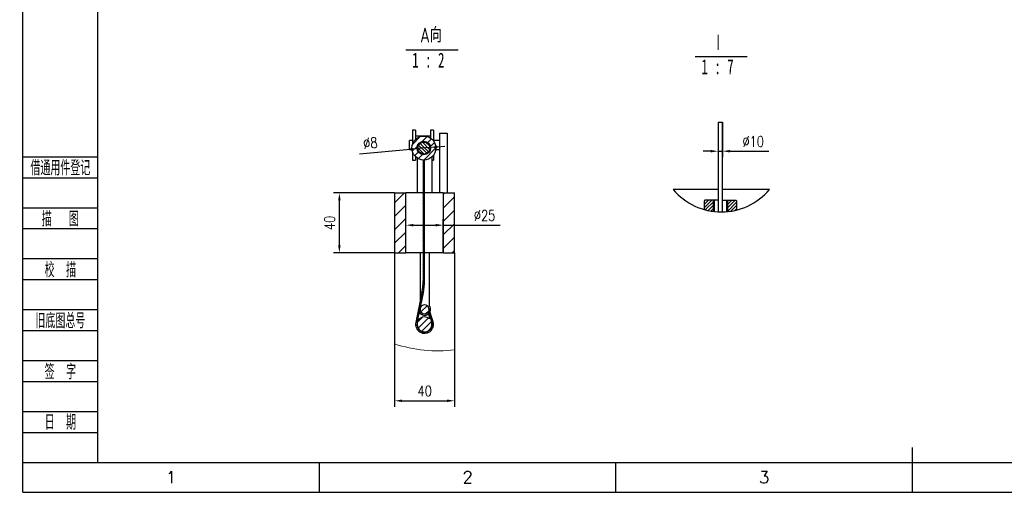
# Model space of a CAD drawing. Header units: millimetres. Extents: x -26 to 569, y -10 to 433.
# Tile 1 of 4: x -26 to 303, y -10 to 148. Entities that reach past the tile are written whole.
import ezdxf
from ezdxf.enums import TextEntityAlignment as Align

# ---------------------------------------------------------------- set-up
doc = ezdxf.new("R2010")
doc.units = ezdxf.units.MM
doc.header["$LTSCALE"] = 10
doc.header["$PDSIZE"] = -1
for name, color, linetype in [('1轮廓实线层', 7, 'Continuous'), ('2细线层', 4, 'Continuous'), ('5剖面线层', 2, 'Continuous'), ('6文字层', 3, 'Continuous'), ('图框层', 7, 'Continuous'), ('细线', 7, 'Continuous')]:
    doc.layers.add(name, color=color, linetype=linetype)
doc.styles.add('PC_TEXTSTYLE', font='isocp.shx', dxfattribs={"width": 0.8, "bigfont": 'hzfs.shx'})
doc.styles.add('SLDTEXTSTYLE0', font='TXT', dxfattribs={"width": 0.49, "bigfont": 'bigfont'})
doc.styles.add('SLDTEXTSTYLE5', font='TXT', dxfattribs={"width": 0.633333})
doc.styles.add('TH_GBDIM', font='romans.shx', dxfattribs={"width": 0.8, "bigfont": 'gbcbig.shx'})
doc.dimstyles.new('TH_GBDIM', dxfattribs={"dimtxt": 3.5, "dimasz": 2.5, "dimexe": 2, "dimexo": 0, "dimgap": 1.5, "dimtad": 1, "dimdec": 1, "dimzin": 0, "dimdsep": 46, "dimtxsty": 'TH_GBDIM', "dimcen": 2.5, "dimclrd": 130, "dimclre": 130, "dimclrt": 3, "dimadec": 0, "dimazin": 0, "dimtfac": 0.714286, "dimtdec": 1, "dimtmove": 0, "dimatfit": 3, "dimfxl": 1, "dimtzin": 0, "dimlwd": -1, "dimlwe": -1, "dimarcsym": 0})

# ---------------------------------------------------------------- blocks, each defined once
blk = doc.blocks.new('PC_FJL_BLOCK')
at = {"layer": '2细线层'}
for p, q in [((-25, 102), (0, 102)), ((-25, 95), (0, 95)), ((-25, 85), (0, 85)), ((-25, 78), (0, 78)), ((-25, 68), (0, 68)), ((-25, 61), (0, 61)), ((-25, 51), (0, 51)), ((-25, 44), (0, 44)), ((-25, 34), (0, 34)), ((-25, 27), (0, 27)), ((-25, 17), (0, 17)), ((-25, 10), (0, 10)), ((-25, 0), (0, 0))]:
    blk.add_line(p, q, dxfattribs=at)
at = {"layer": '6文字层', "color": 3, "style": 'PC_TEXTSTYLE'}
for s, width, p in [('借通用件登记', 0.667, (-12.5, 98.5)), ('描   图', 0.6667, (-12.5, 81.5)), ('校  描', 0.667, (-12.5, 64.5)), ('旧底图总号', 0.667, (-12.5, 47.5)), ('签  字', 0.667, (-12.5, 30.5)), ('日  期', 0.667, (-12.49, 13.6))]:
    blk.add_text(s, height=5, dxfattribs=dict(at, width=width)).set_placement(p, align=Align.MIDDLE)
at = {"layer": '6文字层', "style": 'PC_TEXTSTYLE'}
for tag, width, p, p2 in [('借通用件登记', 0.671328, (-23.44, 86.36), (-1.25, 86.36)), ('描图', 2.120922, (-23.44, 69.36), (-1.25, 69.36)), ('校图', 2.149976, (-23.75, 52.06), (-1.25, 52.06)), ('旧底图总号', 0.761452, (-22.84, 35.67), (-1.86, 35.67)), ('签字', 2.026939, (-23.14, 18.37), (-1.56, 18.37)), ('日期', 1.89999, (-22.84, 1.37), (-2.17, 1.37))]:
    blk.add_attdef(tag, text='', height=5, dxfattribs=dict(at, width=width)).set_placement(p, p2, align=Align.FIT)
blk = doc.blocks.new('*D34')
at = {"color": 130}
for p, q in [((102.88, 69.91), (102.88, 81.16)), ((105.38, 79.16), (112.88, 79.16)), ((115.38, 69.91), (115.38, 81.16)), ((115.38, 79.16), (134.4, 79.16))]:
    blk.add_line(p, q, dxfattribs=at)
for points in [[(105.38, 79.58), (105.38, 78.74), (102.88, 79.16)], [(112.88, 79.58), (112.88, 78.74), (115.38, 79.16)]]:
    blk.add_solid(points, dxfattribs=at)
at = {"layer": 'Defpoints', "color": 0}
for p in [(115.38, 79.16), (102.88, 69.91), (115.38, 69.91)]:
    blk.add_point(p, dxfattribs=at)
at = {"color": 3, "insert": (129.17, 82.41), "char_height": 3.5, "attachment_point": 5, "style": 'TH_GBDIM'}
blk.add_mtext('{%%c25}{}{}', dxfattribs=at)
blk = doc.blocks.new('*D35')
at = {"color": 130}
for p, q in [((113.36, 105.3), (115.85, 105.52)), ((87.4, 103.01), (104.39, 104.51)), ((110.87, 105.08), (106.88, 104.73))]:
    blk.add_line(p, q, dxfattribs=at)
for points in [[(113.32, 105.72), (113.39, 104.89), (110.87, 105.08)], [(104.36, 104.92), (104.43, 104.09), (106.88, 104.73)]]:
    blk.add_solid(points, dxfattribs=at)
at = {"layer": 'Defpoints', "color": 0}
for p in [(106.88, 104.73), (110.87, 105.08)]:
    blk.add_point(p, dxfattribs=at)
at = {"color": 3, "insert": (91, 106.59), "char_height": 3.5, "attachment_point": 5, "rotation": 5.0478, "style": 'TH_GBDIM'}
blk.add_mtext('{%%c8}{}{}', dxfattribs=at)
blk = doc.blocks.new('*D44')
at = {"color": 130}
for p, q in [((99.13, 69.91), (99.13, 18.55)), ((119.13, 69.91), (119.13, 18.55)), ((101.63, 20.55), (116.63, 20.55))]:
    blk.add_line(p, q, dxfattribs=at)
for points in [[(101.63, 20.97), (101.63, 20.13), (99.13, 20.55)], [(116.63, 20.97), (116.63, 20.13), (119.13, 20.55)]]:
    blk.add_solid(points, dxfattribs=at)
at = {"layer": 'Defpoints', "color": 0}
for p in [(99.13, 69.91), (119.13, 69.91), (119.13, 20.55)]:
    blk.add_point(p, dxfattribs=at)
at = {"color": 3, "insert": (109.13, 23.8), "char_height": 3.5, "attachment_point": 5, "style": 'TH_GBDIM'}
blk.add_mtext('{40}{}{}', dxfattribs=at)
blk = doc.blocks.new('*D45')
at = {"color": 130}
for p, q in [((99.13, 89.91), (78.67, 89.91)), ((80.67, 72.41), (80.67, 87.41)), ((99.13, 69.91), (78.67, 69.91))]:
    blk.add_line(p, q, dxfattribs=at)
for points in [[(80.26, 87.41), (81.09, 87.41), (80.67, 89.91)], [(80.26, 72.41), (81.09, 72.41), (80.67, 69.91)]]:
    blk.add_solid(points, dxfattribs=at)
at = {"layer": 'Defpoints', "color": 0}
for p in [(80.67, 89.91), (99.13, 89.91), (99.13, 69.91)]:
    blk.add_point(p, dxfattribs=at)
at = {"color": 3, "insert": (77.42, 79.91), "char_height": 3.5, "attachment_point": 5, "rotation": 90, "style": 'TH_GBDIM'}
blk.add_mtext('{40}{}{}', dxfattribs=at)
blk = doc.blocks.new('*D49')
at = {"color": 130}
for p, q in [((207.13, 113.59), (207.13, 101.85)), ((208.63, 113.59), (208.63, 101.85)), ((204.63, 103.85), (202.13, 103.85)), ((207.13, 103.85), (208.63, 103.85)), ((211.13, 103.85), (224.1, 103.85))]:
    blk.add_line(p, q, dxfattribs=at)
for points in [[(204.63, 104.27), (204.63, 103.44), (207.13, 103.85)], [(211.13, 104.27), (211.13, 103.44), (208.63, 103.85)]]:
    blk.add_solid(points, dxfattribs=at)
at = {"layer": 'Defpoints', "color": 0}
for p in [(207.13, 113.59), (208.63, 113.59), (208.63, 103.85)]:
    blk.add_point(p, dxfattribs=at)
at = {"color": 3, "insert": (218.86, 107.1), "char_height": 3.5, "attachment_point": 5, "style": 'TH_GBDIM'}
blk.add_mtext('{%%c10}{}{}', dxfattribs=at)

msp = doc.modelspace()

# ---------------------------------------------------------------- hatches: boundary and pattern name
at = {"layer": '5剖面线层'}
h = msp.add_hatch(dxfattribs=at)
h.set_pattern_fill('ANSI31', color=256, scale=0.25, angle=90, style=0)
h.set_pattern_definition([(135, (-231.3477, -106.8205), (-0.561266, -0.561266), [])])
h.paths.add_polyline_path([(110.88, 104.91, 0.599238), (107.77, 106.57), (107.21, 106.02, 0.148232), (106.88, 104.91, 1)])
h = msp.add_hatch(dxfattribs=at)
h.set_pattern_fill('ANSI31', color=256, scale=0.25, style=0)
h.paths.add_polyline_path([(108.88, 102.91, 0.398013), (108.63, 102.67, 0.055641), (109.13, 102.67, 0.398013)])
h.paths.add_polyline_path([(109.13, 100.91, -0.03122), (108.63, 100.91), (108.63, 60.58, -0.050381), (108.23, 56.68), (106.19, 46.66, 1.285727), (112, 46.93), (110.6, 51.36), (111.58, 46.56, -0.481695), (109.07, 43.56, -0.467344), (106.68, 46.56), (108.72, 56.58, 0.05038), (109.13, 60.58)])
h = msp.add_hatch(dxfattribs=at)
h.set_pattern_fill('ANSI31', color=256, scale=0.25, style=0)
h.set_pattern_definition([(45, (-44.96804, 9.2985), (-0.561266, 0.561266), [])])
h.paths.add_polyline_path([(205.5, 87.53), (202.71, 87.53), (202.44, 87.15), (202.44, 84.39, 0.037304), (205.5, 83.75)])
h.paths.add_polyline_path([(205.5, 83.75, 0.003568), (205.8, 83.72), (205.8, 87.53), (205.5, 87.53)])
h.paths.add_polyline_path([(209.96, 83.65, 0.003556), (210.25, 83.68), (210.25, 87.53), (209.96, 87.53)])
h.paths.add_polyline_path([(210.25, 83.68, 0.037069), (213.32, 84.2), (213.32, 87.15), (213.05, 87.53), (210.25, 87.53)])
h = msp.add_hatch(dxfattribs=at)
h.set_pattern_fill('ANSI31', color=256, scale=0.5, style=0)
h.set_pattern_definition([(45, (-231.3477, -120.6693), (-1.122532, 1.122532), [])])
h.paths.add_polyline_path([(110.6, 51.36, 4.685553), (110.33, 50.16), (110.79, 47.93, 1.431478), (109.07, 43.56, 0.508681), (111.52, 46.77), (110.5, 50.45)])

# ---------------------------------------------------------------- linework, layer by layer
at = {"color": 7, "linetype": 'Continuous', "lineweight": 30}
for p, q in [((207.13, 113.59), (207.13, 83.61)), ((208.63, 83.58), (208.63, 113.59)), ((106.13, 110.91), (105.13, 110.91)), ((105.13, 110.91), (105.13, 106.3)), ((106.13, 110.91), (106.13, 107.81)), ((111.13, 108.91), (106.13, 108.91)), ((112.13, 110.91), (111.13, 110.91)), ((111.13, 110.91), (111.13, 108.21)), ((112.13, 110.91), (112.13, 107.16)), ((114.13, 109.91), (114.13, 89.91)), ((114.13, 109.91), (116.63, 109.91)), ((116.63, 109.91), (116.63, 89.91)), ((105.13, 107.41), (104.13, 107.41)), ((104.13, 104.41), (104.13, 107.41)), ((114.13, 107.41), (112.13, 107.41)), ((104.13, 104.41), (104.91, 104.41)), ((105.13, 103.51), (105.13, 100.91)), ((106.13, 102), (106.13, 100.91)), ((111.63, 89.91), (111.63, 102)), ((112.13, 102.57), (112.13, 100.91)), ((112.85, 104.41), (114.13, 104.41)), ((105.13, 100.91), (106.13, 100.91)), ((106.63, 101.6), (106.63, 89.91)), ((108.63, 100.91), (108.63, 60.58)), ((108.63, 100.91), (108.63, 100.91)), ((109.13, 100.91), (109.13, 100.91)), ((109.13, 60.58), (109.13, 100.91)), ((111.63, 100.91), (112.13, 100.91)), ((99.13, 89.91), (102.88, 89.91)), ((99.13, 89.91), (99.13, 69.91)), ((102.88, 69.91), (102.88, 89.91)), ((108.63, 89.91), (102.88, 89.91)), ((115.38, 89.91), (109.13, 89.91)), ((115.38, 89.91), (115.38, 69.91)), ((115.38, 89.91), (119.13, 89.91)), ((119.13, 69.91), (119.13, 89.91)), ((207.13, 91.09), (192.12, 91.09)), ((224.32, 91.09), (208.63, 91.09)), ((99.13, 69.91), (102.88, 69.91)), ((99.13, 69.91), (99.13, 39.54)), ((108.62, 69.91), (102.88, 69.91)), ((107.63, 69.91), (107.63, 53.71)), ((115.38, 69.91), (109.13, 69.91)), ((110.63, 69.91), (110.63, 52.38)), ((115.38, 69.91), (119.13, 69.91)), ((119.13, 69.91), (119.13, 37.55)), ((108.23, 56.68), (106.19, 46.66)), ((106.68, 46.56), (108.72, 56.58)), ((110.33, 50.16), (110.79, 47.93)), ((110.6, 51.36), (110.5, 50.45)), ((110.5, 50.45), (111.52, 46.77)), ((111.58, 46.56), (110.6, 51.36)), ((112, 46.93), (110.6, 51.36))]:
    msp.add_line(p, q, dxfattribs=at)
at = {"lineweight": 30}
for p, q in [((207.13, 113.59), (208.63, 113.59)), ((202.71, 87.53), (202.44, 87.15)), ((202.44, 87.15), (202.44, 84.39)), ((207.13, 87.53), (202.71, 87.53)), ((205.8, 87.53), (205.8, 83.72)), ((208.63, 87.53), (213.05, 87.53)), ((209.96, 87.53), (209.96, 83.65)), ((213.05, 87.53), (213.32, 87.15)), ((213.32, 87.15), (213.32, 84.2))]:
    msp.add_line(p, q, dxfattribs=at)
at = {"color": 0, "linetype": 'Continuous', "lineweight": 0}
for p, q in [((102.45, 89.91), (99.13, 86.59)), ((115.92, 89.91), (115.38, 89.37)), ((102.88, 85.85), (99.13, 82.1)), ((119.13, 88.63), (115.38, 84.88)), ((119.13, 84.14), (115.38, 80.39)), ((102.88, 81.36), (99.13, 77.61)), ((119.13, 79.64), (115.38, 75.89)), ((102.88, 76.87), (99.13, 73.12)), ((102.88, 72.38), (100.41, 69.91)), ((119.13, 75.15), (115.38, 71.4)), ((119.13, 70.66), (118.37, 69.91))]:
    msp.add_line(p, q, dxfattribs=at)
for p, q in [((205.5, 87.53), (205.5, 83.75)), ((210.25, 87.53), (210.25, 83.68))]:
    msp.add_line(p, q)
at = {"lineweight": 30}
for radius in [4.01, 2.25]:
    msp.add_circle((108.88, 104.91), radius, dxfattribs=at)
at = {"color": 7, "linetype": 'Continuous', "lineweight": 30}
msp.add_circle((108.88, 104.91), 2, dxfattribs=at)
for centre, radius, start, end in [((108.88, 102.66), 0.25, 90.001, 176.8139), ((108.88, 102.66), 0.25, 3.1861, 89.999), ((89.13, 60.58), 19.5, 348.4631, 359.9999), ((89.13, 60.58), 20, 348.4632, 359.9998), ((109.13, 51.06), 2, 209.873, 311.5368), ((109.13, 51.06), 1.5, 11.537, 323.3473), ((109.13, 51.06), 2, 335.7887, 41.4096), ((109.13, 46.06), 3, 168.4633, 16.9644), ((109.13, 46.06), 2.5, 48.407, 11.5372), ((109.13, 46.06), 2.5, 168.4628, 16.504)]:
    msp.add_arc(centre, radius, start, end, dxfattribs=at)
msp.add_arc((208.22, 104.6), 21.02, 219.9991, 320.0009)
at = {"color": 7, "linetype": 'Continuous', "lineweight": 15}
msp.add_arc((113.61, 83.63), 46.41, 251.8148, 276.8269, dxfattribs=at)
at = {"layer": '1轮廓实线层'}
msp.add_line((272, -10), (272, 5), dxfattribs=at)
at = {"layer": '2细线层'}
for p, q in [((-25, -10), (-25, 410)), ((-25, -10), (-25, 0)), ((74, -10), (74, 0)), ((173, -10), (173, 0)), ((272, -10), (272, 0)), ((-25, -10), (569, -10))]:
    msp.add_line(p, q, dxfattribs=at)
at = {"layer": '5剖面线层'}
for p, q in [((105.05, 106.1), (107.68, 108.73)), ((108.27, 107.07), (109.96, 108.76)), ((105.02, 103.82), (106.71, 105.52)), ((107.21, 106.02), (107.77, 106.57)), ((110.18, 106.74), (111.43, 107.99)), ((111.07, 105.39), (112.44, 106.75)), ((105.79, 102.35), (107.04, 103.6)), ((107.03, 101.35), (108.39, 102.71)), ((108.83, 100.9), (112.88, 104.95))]:
    msp.add_line(p, q, dxfattribs=at)
at = {"layer": '图框层'}
for q in [(0, 400), (559, 0)]:
    msp.add_line((0, 0), q, dxfattribs=at)
at = {"layer": '细线', "color": 0}
for p, q in [((102.83, 137.63), (120.29, 137.63)), ((199.43, 135.43), (216.89, 135.43))]:
    msp.add_line(p, q, dxfattribs=at)

# ---------------------------------------------------------------- block references
at = {"layer": '图框层'}
msp.add_blockref('PC_FJL_BLOCK', (0, 0), dxfattribs=at)

# ---------------------------------------------------------------- texts
at = {"insert": (107.65, 145.14), "char_height": 5, "width": 19.9017, "attachment_point": 1, "style": 'PC_TEXTSTYLE'}
msp.add_mtext('A向', dxfattribs=at)
at = {"layer": '6文字层', "style": 'TH_GBDIM'}
for s, p in [('1', (24.5, -5)), ('2', (123.5, -5)), ('3', (222.5, -5))]:
    msp.add_text(s, height=4, dxfattribs=at).set_placement(p, align=Align.MIDDLE)
at = {"layer": '细线', "color": 0, "char_height": 5, "attachment_point": 1}
for s, insert, style in [('I', (206.71, 142.7), 'SLDTEXTSTYLE0'), (' 1 : 2', (102.83, 136.75), 'SLDTEXTSTYLE5'), (' 1 : 7', (199.43, 134.55), 'SLDTEXTSTYLE5')]:
    msp.add_mtext(s, dxfattribs=dict(at, insert=insert, style=style))

# ---------------------------------------------------------------- dimensions: what is measured, and where the dimension line sits
dim = msp.add_linear_dim(base=(208.63, 103.85), p1=(207.13, 113.59), p2=(208.63, 113.59), text='{%%c10}{}{}', dimstyle='TH_GBDIM', override={"dimgap": 1.5, "dimtad": 1, "dimjust": 0, "dimdec": 1, "dimlfac": 1, "dimse1": 0, "dimse2": 0, "dimsd1": 0, "dimsd2": 0})
dim.commit()
dim.dimension.update_dxf_attribs({"geometry": '*D49', "text_midpoint": (218.86, 107.1)})
dim = msp.add_diameter_dim_2p(p1=(110.87, 105.08), p2=(106.88, 104.73), text='{%%c8}{}{}', dimstyle='TH_GBDIM', override={"dimgap": 1.5, "dimtad": 1, "dimtih": 0, "dimtoh": 0, "dimdec": 1, "dimlfac": 1, "dimse1": 0, "dimse2": 0, "dimsd1": 0, "dimsd2": 0, "dimtix": 0, "dimtofl": 1, "dimatfit": 3})
dim.commit()
dim.dimension.update_dxf_attribs({"geometry": '*D35', "text_midpoint": (91.29, 103.35), "dimtype": 163})
dim = msp.add_linear_dim(base=(80.67, 89.91), p1=(99.13, 69.91), p2=(99.13, 89.91), angle=90, text='{40}{}{}', dimstyle='TH_GBDIM', override={"dimgap": 1.5, "dimtad": 1, "dimjust": 0, "dimdec": 1, "dimlfac": 1, "dimse1": 0, "dimse2": 0, "dimsd1": 0, "dimsd2": 0})
dim.commit()
dim.dimension.update_dxf_attribs({"geometry": '*D45', "text_midpoint": (77.42, 79.91)})
for base, p1, p2, text, picture, middle in [((115.38, 79.16), (102.88, 69.91), (115.38, 69.91), '{%%c25}{}{}', '*D34', (129.17, 79.16)), ((119.13, 20.55), (99.13, 69.91), (119.13, 69.91), '{40}{}{}', '*D44', (109.13, 20.55))]:
    dim = msp.add_linear_dim(base=base, p1=p1, p2=p2, text=text, dimstyle='TH_GBDIM', override={"dimgap": 1.5, "dimtad": 1, "dimjust": 0, "dimdec": 1, "dimlfac": 1, "dimse1": 0, "dimse2": 0, "dimsd1": 0, "dimsd2": 0})
    dim.commit()
    dim.dimension.update_dxf_attribs({"geometry": picture, "text_midpoint": middle, "dimtype": 160})

doc.saveas('drawing.dxf')
